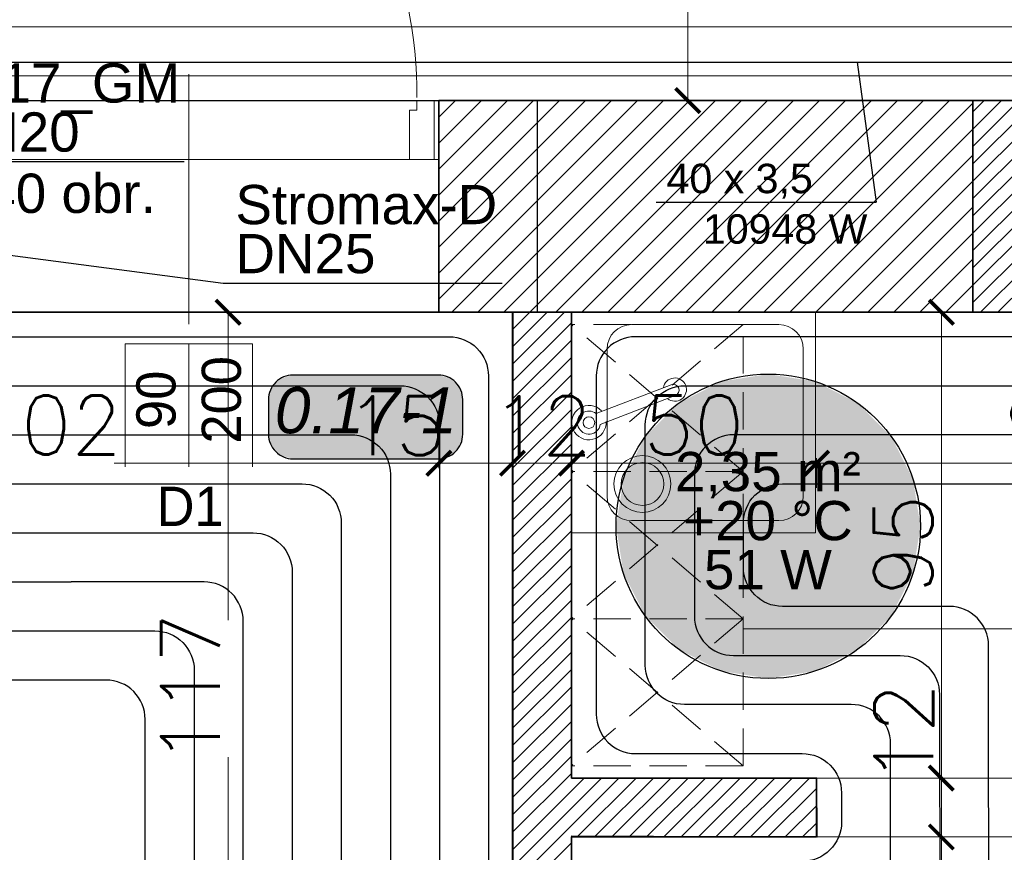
# Model space of a CAD drawing. Header units: millimetres. Extents: x -740 to 33545, y -26688 to 22494.
# Tile 141 of 256: x 9895 to 10095, y 10249 to 10419. Entities that reach past the tile are written whole.
import ezdxf
from ezdxf.enums import TextEntityAlignment as Align
from ezdxf.lldxf.tags import DXFTag

# ---------------------------------------------------------------- set-up
doc = ezdxf.new("R2010")
doc.units = ezdxf.units.MM
doc.header["$MEASUREMENT"] = 0
doc.linetypes.add('DASHED', pattern=[19.05, 12.7, -6.35])
doc.layers.get('Defpoints').update_dxf_attribs({"color": 252})
for name, color, linetype, lineweight in [('A_istniejące ściany', 252, 'Continuous', 35), ('A_l.przerywana', 252, 'ICAD_ISO03W100', 9), ('A_opisy', 252, 'Continuous', 15), ('A_projektowane sciany', 252, 'Continuous', 35), ('A_wyposażenie', 252, 'Continuous', 9), ('l.wypełnien', 252, 'Continuous', 5), ('mebelki', 252, 'Continuous', 9), ('Nowe_820-G Rysunki Obrazki_Nr_pióra__23', 252, 'Continuous', 15), ('wymiarowanie', 252, 'Continuous', 9)]:
    doc.layers.add(name, color=color, linetype=linetype, lineweight=lineweight)
for name, color, linetype, lineweight, true_color in [('IS_Działka (zasilająca)', 1, 'Continuous', 25, 0xff0000), ('IS_Działka (zasilająca)_etykieta1', 7, 'Continuous', 25, 0x000000), ('IS_Floors zone', 7, 'Continuous', 25, 0x008000), ('IS_Przyłącze (powrotne)', 5, 'Continuous', 25, 0x0000ff), ('IS_Przyłącze (zasilające)', 1, 'Continuous', 25, 0xff0000), ('IS_Room (Automatic)', 7, 'Continuous', 25, 0x000000), ('IS_Strefa podłóg', 7, 'Continuous', 25, 0x008000), ('IS_Wężownica OChP', 7, 'Continuous', 25, 0x800080), ('IS_Zawór (DN_ nastawa)1', 7, 'Continuous', 25, 0x000000)]:
    doc.layers.add(name, color=color, linetype=linetype, lineweight=lineweight, true_color=true_color)
doc.layers.add('stolarka', color=252, linetype='Continuous')
doc.styles.add('Arial_____', font='arial.ttf')
doc.styles.add('Arial__I__', font='ariali.ttf')
doc.styles.add('styl2', font='simplex.shx')
tags = doc.linetypes.add('ICAD_ISO03W100', pattern=[30, 12, -18]).pattern_tags.tags
tags[6:7] = [DXFTag(74, 4), DXFTag(75, 0), DXFTag(340, '0'), DXFTag(46, 1.0), DXFTag(50, 0.0), DXFTag(44, 0.0), DXFTag(45, 0.0)]
tags[4:5] = [DXFTag(74, 4), DXFTag(75, 0), DXFTag(340, '0'), DXFTag(46, 1.0), DXFTag(50, 0.0), DXFTag(44, 0.0), DXFTag(45, 0.0)]
doc.dimstyles.new('Skala 1-50', dxfattribs={"dimtxt": 12, "dimasz": 5, "dimexe": 1, "dimexo": 1, "dimgap": 1.5, "dimtad": 1, "dimdec": 1, "dimrnd": 0.5, "dimtxsty": 'styl2', "dimblk": 'ARCHTICK', "dimcen": 5, "dimadec": 0, "dimazin": 0, "dimtfac": 1, "dimtdec": 1, "dimtmove": 1, "dimatfit": 3, "dimldrblk": 'ARCHTICK', "dimfxl": 0, "dimlwd": -1, "dimlwe": -1, "dimarcsym": 0})

# ---------------------------------------------------------------- blocks, each defined once
blk = doc.blocks.new('_ArchTick')
at = {"color": 0, "linetype": 'ByBlock', "const_width": 0.15}
blk.add_lwpolyline([(-0.5, -0.5), (0.5, 0.5)], dxfattribs=at)
blk = doc.blocks.new('*D2244')
at = {"layer": 'Defpoints', "color": 0}
for p in [(10055.83, 10552.52), (10030.92, 10402.52), (10066.23, 10402.52)]:
    blk.add_point(p, dxfattribs=at)
at = {"layer": 'wymiarowanie', "color": 0}
for p, q in [((10035.92, 10552.52), (10029.92, 10552.52)), ((10030.92, 10552.52), (10030.92, 10402.52)), ((10035.92, 10402.52), (10029.92, 10402.52))]:
    blk.add_line(p, q, dxfattribs=at)
at = {"layer": 'wymiarowanie', "color": 0, "xscale": 5, "yscale": 5, "zscale": 5}
for p, rotation in [((10030.92, 10552.52), 90), ((10030.92, 10402.52), 270)]:
    blk.add_blockref('_ArchTick', p, dxfattribs=dict(at, rotation=rotation))
at = {"layer": 'wymiarowanie', "color": 0, "insert": (10023.12, 10477.52), "char_height": 12, "attachment_point": 5, "rotation": 90, "style": 'styl2'}
blk.add_mtext('150', dxfattribs=at)
blk = doc.blocks.new('*D2609')
at = {"layer": 'Defpoints', "color": 0}
for p in [(9980.19, 10434.77), (9878.19, 10402.52), (9980.19, 10402.52)]:
    blk.add_point(p, dxfattribs=at)
at = {"layer": 'wymiarowanie', "color": 0}
for p, q in [((9878.19, 10429.77), (9878.19, 10435.77)), ((9980.19, 10429.77), (9980.19, 10435.77)), ((9878.19, 10434.77), (9980.19, 10434.77))]:
    blk.add_line(p, q, dxfattribs=at)
at = {"layer": 'wymiarowanie', "color": 0, "xscale": 5, "yscale": 5, "zscale": 5, "rotation": 180}
blk.add_blockref('_ArchTick', (9878.19, 10434.77), dxfattribs=at)
at = {"layer": 'wymiarowanie', "color": 0, "xscale": 5, "yscale": 5, "zscale": 5}
blk.add_blockref('_ArchTick', (9980.19, 10434.77), dxfattribs=at)
at = {"layer": 'wymiarowanie', "color": 0, "insert": (9929.19, 10442.57), "char_height": 12, "attachment_point": 5, "style": 'styl2'}
blk.add_mtext('102', dxfattribs=at)
blk = doc.blocks.new('*D2610')
at = {"layer": 'Defpoints', "color": 0}
for p in [(10089.09, 10434.77), (9980.19, 10402.52), (10089.09, 10402.52)]:
    blk.add_point(p, dxfattribs=at)
at = {"layer": 'wymiarowanie', "color": 0}
for p, q in [((9980.19, 10429.77), (9980.19, 10435.77)), ((10089.09, 10429.77), (10089.09, 10435.77)), ((9980.19, 10434.77), (10089.09, 10434.77))]:
    blk.add_line(p, q, dxfattribs=at)
at = {"layer": 'wymiarowanie', "color": 0, "xscale": 5, "yscale": 5, "zscale": 5, "rotation": 180}
blk.add_blockref('_ArchTick', (9980.19, 10434.77), dxfattribs=at)
at = {"layer": 'wymiarowanie', "color": 0, "xscale": 5, "yscale": 5, "zscale": 5}
blk.add_blockref('_ArchTick', (10089.09, 10434.77), dxfattribs=at)
at = {"layer": 'wymiarowanie', "color": 0, "insert": (10034.64, 10442.57), "char_height": 12, "attachment_point": 5, "style": 'styl2'}
blk.add_mtext('109', dxfattribs=at)
blk = doc.blocks.new('*D2611')
at = {"layer": 'Defpoints', "color": 0}
for p in [(10179.68, 10434.77), (10089.09, 10402.52), (10179.68, 10402.52)]:
    blk.add_point(p, dxfattribs=at)
at = {"layer": 'wymiarowanie', "color": 0}
for p, q in [((10089.09, 10429.77), (10089.09, 10435.77)), ((10179.68, 10429.77), (10179.68, 10435.77)), ((10089.09, 10434.77), (10179.68, 10434.77))]:
    blk.add_line(p, q, dxfattribs=at)
at = {"layer": 'wymiarowanie', "color": 0, "xscale": 5, "yscale": 5, "zscale": 5, "rotation": 180}
blk.add_blockref('_ArchTick', (10089.09, 10434.77), dxfattribs=at)
at = {"layer": 'wymiarowanie', "color": 0, "xscale": 5, "yscale": 5, "zscale": 5}
blk.add_blockref('_ArchTick', (10179.68, 10434.77), dxfattribs=at)
at = {"layer": 'wymiarowanie', "color": 0, "insert": (10134.38, 10443.11), "char_height": 12, "attachment_point": 5, "style": 'styl2'}
blk.add_mtext('90,5', dxfattribs=at)
blk = doc.blocks.new('*D2626')
at = {"layer": 'Defpoints', "color": 0}
for p in [(9878.19, 10359.34), (9980.19, 10359.34), (9980.19, 10328.56)]:
    blk.add_point(p, dxfattribs=at)
at = {"layer": 'wymiarowanie', "color": 0}
for p, q in [((9878.19, 10333.56), (9878.19, 10327.56)), ((9980.19, 10333.56), (9980.19, 10327.56)), ((9878.19, 10328.56), (9886.18, 10328.56)), ((9980.19, 10328.56), (9913.95, 10328.56))]:
    blk.add_line(p, q, dxfattribs=at)
at = {"layer": 'wymiarowanie', "color": 0, "xscale": 5, "yscale": 5, "zscale": 5, "rotation": 180}
blk.add_blockref('_ArchTick', (9878.19, 10328.56), dxfattribs=at)
at = {"layer": 'wymiarowanie', "color": 0, "xscale": 5, "yscale": 5, "zscale": 5}
blk.add_blockref('_ArchTick', (9980.19, 10328.56), dxfattribs=at)
at = {"layer": 'wymiarowanie', "color": 0, "insert": (9900.07, 10336.36), "char_height": 12, "attachment_point": 5, "style": 'styl2'}
blk.add_mtext('102', dxfattribs=at)
blk = doc.blocks.new('*D2627')
at = {"layer": 'Defpoints', "color": 0}
for p in [(9980.19, 10359.34), (9995.19, 10359.34), (9995.19, 10328.56)]:
    blk.add_point(p, dxfattribs=at)
at = {"layer": 'wymiarowanie', "color": 0}
for p, q in [((9980.19, 10333.56), (9980.19, 10327.56)), ((9995.19, 10333.56), (9995.19, 10327.56)), ((9980.19, 10328.56), (9995.19, 10328.56))]:
    blk.add_line(p, q, dxfattribs=at)
at = {"layer": 'wymiarowanie', "color": 0, "xscale": 5, "yscale": 5, "zscale": 5, "rotation": 180}
blk.add_blockref('_ArchTick', (9980.19, 10328.56), dxfattribs=at)
at = {"layer": 'wymiarowanie', "color": 0, "xscale": 5, "yscale": 5, "zscale": 5}
blk.add_blockref('_ArchTick', (9995.19, 10328.56), dxfattribs=at)
at = {"layer": 'wymiarowanie', "color": 0, "insert": (9971.36, 10336.21), "char_height": 12, "attachment_point": 5, "style": 'styl2'}
blk.add_mtext('15', dxfattribs=at)
blk = doc.blocks.new('*D2628')
at = {"layer": 'Defpoints', "color": 0}
for p in [(9995.19, 10359.34), (10007.19, 10328.56), (10007.19, 10266.84)]:
    blk.add_point(p, dxfattribs=at)
at = {"layer": 'wymiarowanie', "color": 0}
for p, q in [((9995.19, 10333.56), (9995.19, 10327.56)), ((10007.19, 10323.56), (10007.19, 10329.56)), ((9995.19, 10328.56), (10007.19, 10328.56))]:
    blk.add_line(p, q, dxfattribs=at)
at = {"layer": 'wymiarowanie', "color": 0, "xscale": 5, "yscale": 5, "zscale": 5, "rotation": 180}
blk.add_blockref('_ArchTick', (9995.19, 10328.56), dxfattribs=at)
at = {"layer": 'wymiarowanie', "color": 0, "xscale": 5, "yscale": 5, "zscale": 5}
blk.add_blockref('_ArchTick', (10007.19, 10328.56), dxfattribs=at)
at = {"layer": 'wymiarowanie', "color": 0, "insert": (10001.19, 10336.21), "char_height": 12, "attachment_point": 5, "style": 'styl2'}
blk.add_mtext('12', dxfattribs=at)
blk = doc.blocks.new('*D2629')
at = {"layer": 'Defpoints', "color": 0}
for p in [(10057.19, 10328.56), (10007.19, 10266.84), (10057.19, 10264.34)]:
    blk.add_point(p, dxfattribs=at)
at = {"layer": 'wymiarowanie', "color": 0}
for p, q in [((10007.19, 10323.56), (10007.19, 10329.56)), ((10057.19, 10323.56), (10057.19, 10329.56)), ((10007.19, 10328.56), (10057.19, 10328.56))]:
    blk.add_line(p, q, dxfattribs=at)
at = {"layer": 'wymiarowanie', "color": 0, "xscale": 5, "yscale": 5, "zscale": 5, "rotation": 180}
blk.add_blockref('_ArchTick', (10007.19, 10328.56), dxfattribs=at)
at = {"layer": 'wymiarowanie', "color": 0, "xscale": 5, "yscale": 5, "zscale": 5}
blk.add_blockref('_ArchTick', (10057.19, 10328.56), dxfattribs=at)
at = {"layer": 'wymiarowanie', "color": 0, "insert": (10032.19, 10336.36), "char_height": 12, "attachment_point": 5, "style": 'styl2'}
blk.add_mtext('50', dxfattribs=at)
blk = doc.blocks.new('*D2630')
at = {"layer": 'Defpoints', "color": 0}
for p in [(10154.19, 10328.56), (10057.19, 10264.34), (10154.19, 10264.34)]:
    blk.add_point(p, dxfattribs=at)
at = {"layer": 'wymiarowanie', "color": 0}
for p, q in [((10057.19, 10323.56), (10057.19, 10329.56)), ((10154.19, 10323.56), (10154.19, 10329.56)), ((10057.19, 10328.56), (10154.19, 10328.56))]:
    blk.add_line(p, q, dxfattribs=at)
at = {"layer": 'wymiarowanie', "color": 0, "xscale": 5, "yscale": 5, "zscale": 5, "rotation": 180}
blk.add_blockref('_ArchTick', (10057.19, 10328.56), dxfattribs=at)
at = {"layer": 'wymiarowanie', "color": 0, "xscale": 5, "yscale": 5, "zscale": 5}
blk.add_blockref('_ArchTick', (10154.19, 10328.56), dxfattribs=at)
at = {"layer": 'wymiarowanie', "color": 0, "insert": (10105.69, 10336.36), "char_height": 12, "attachment_point": 5, "style": 'styl2'}
blk.add_mtext('97', dxfattribs=at)
blk = doc.blocks.new('*D2757')
at = {"layer": 'Defpoints', "color": 0}
for p in [(9937.17, 10359.34), (9980.19, 10359.34), (9995.19, 10242.34)]:
    blk.add_point(p, dxfattribs=at)
at = {"layer": 'wymiarowanie', "color": 0}
for p, q in [((9942.17, 10359.34), (9936.17, 10359.34)), ((9937.17, 10359.34), (9937.17, 10296.56)), ((9937.17, 10242.34), (9937.17, 10268.63)), ((9942.17, 10242.34), (9936.17, 10242.34))]:
    blk.add_line(p, q, dxfattribs=at)
at = {"layer": 'wymiarowanie', "color": 0, "xscale": 5, "yscale": 5, "zscale": 5}
for p, rotation in [((9937.17, 10359.34), 90), ((9937.17, 10242.34), 270)]:
    blk.add_blockref('_ArchTick', p, dxfattribs=dict(at, rotation=rotation))
at = {"layer": 'wymiarowanie', "color": 0, "insert": (9929.52, 10282.6), "char_height": 12, "attachment_point": 5, "rotation": 90, "style": 'styl2'}
blk.add_mtext('117', dxfattribs=at)
blk = doc.blocks.new('*D2765')
at = {"layer": 'Defpoints', "color": 0}
for p in [(10071.5, 10359.34), (10071.5, 10264.34), (10082.64, 10264.34)]:
    blk.add_point(p, dxfattribs=at)
at = {"layer": 'wymiarowanie', "color": 0}
for p, q in [((10077.64, 10359.34), (10083.64, 10359.34)), ((10082.64, 10359.34), (10082.64, 10264.34)), ((10077.64, 10264.34), (10083.64, 10264.34))]:
    blk.add_line(p, q, dxfattribs=at)
at = {"layer": 'wymiarowanie', "color": 0, "xscale": 5, "yscale": 5, "zscale": 5}
for p, rotation in [((10082.64, 10359.34), 90), ((10082.64, 10264.34), 270)]:
    blk.add_blockref('_ArchTick', p, dxfattribs=dict(at, rotation=rotation))
at = {"layer": 'wymiarowanie', "color": 0, "insert": (10074.84, 10311.84), "char_height": 12, "attachment_point": 5, "rotation": 90, "style": 'styl2'}
blk.add_mtext('95', dxfattribs=at)
blk = doc.blocks.new('*D2766')
at = {"layer": 'Defpoints', "color": 0}
for p in [(10071.5, 10264.34), (10057.19, 10252.34), (10082.64, 10252.34)]:
    blk.add_point(p, dxfattribs=at)
at = {"layer": 'wymiarowanie', "color": 0}
for p, q in [((10077.64, 10264.34), (10083.64, 10264.34)), ((10082.64, 10264.34), (10082.64, 10252.34)), ((10077.64, 10252.34), (10083.64, 10252.34))]:
    blk.add_line(p, q, dxfattribs=at)
at = {"layer": 'wymiarowanie', "color": 0, "xscale": 5, "yscale": 5, "zscale": 5}
for p, rotation in [((10082.64, 10264.34), 90), ((10082.64, 10252.34), 270)]:
    blk.add_blockref('_ArchTick', p, dxfattribs=dict(at, rotation=rotation))
at = {"layer": 'wymiarowanie', "color": 0, "insert": (10074.99, 10273.47), "char_height": 12, "attachment_point": 5, "rotation": 90, "style": 'styl2'}
blk.add_mtext('12', dxfattribs=at)
blk = doc.blocks.new('*D2767')
at = {"layer": 'Defpoints', "color": 0}
for p in [(10057.19, 10252.34), (10007.19, 10242.34), (10082.64, 10242.34)]:
    blk.add_point(p, dxfattribs=at)
at = {"layer": 'wymiarowanie', "color": 0}
for p, q in [((10077.64, 10252.34), (10083.64, 10252.34)), ((10082.64, 10252.34), (10082.64, 10242.34)), ((10077.64, 10242.34), (10083.64, 10242.34))]:
    blk.add_line(p, q, dxfattribs=at)
at = {"layer": 'wymiarowanie', "color": 0, "xscale": 5, "yscale": 5, "zscale": 5}
for p, rotation in [((10082.64, 10252.34), 90), ((10082.64, 10242.34), 270)]:
    blk.add_blockref('_ArchTick', p, dxfattribs=dict(at, rotation=rotation))
at = {"layer": 'wymiarowanie', "color": 0, "insert": (10074.84, 10232.11), "char_height": 12, "attachment_point": 5, "rotation": 90, "style": 'styl2'}
blk.add_mtext('10', dxfattribs=at)

msp = doc.modelspace()

# ---------------------------------------------------------------- hatches: boundary and pattern name
at = {"layer": 'IS_Floors zone', "lineweight": 50, "true_color": 0xffffff, "transparency": 33554687}
msp.add_hatch(color=7, dxfattribs=at).paths.add_polyline_path([(9950.42, 10329.45), (9980.04, 10329.45), (9982.54, 10330.12), (9984.37, 10331.95), (9985.04, 10334.45), (9985.04, 10341.54), (9984.37, 10344.04), (9982.54, 10345.87), (9980.04, 10346.54), (9950.42, 10346.54), (9947.92, 10345.87), (9946.09, 10344.04), (9945.42, 10341.54), (9945.42, 10334.45), (9946.09, 10331.95), (9947.92, 10330.12)])
at = {"layer": 'IS_Room (Automatic)', "lineweight": 50, "true_color": 0xffffff, "transparency": 33554687}
msp.add_hatch(color=7, dxfattribs=at).paths.add_polyline_path([(10078.38, 10315.7), (10076.86, 10325.29), (10072.45, 10333.94), (10065.59, 10340.81), (10056.93, 10345.22), (10047.34, 10346.73), (10037.75, 10345.22), (10029.1, 10340.81), (10022.23, 10333.94), (10017.82, 10325.29), (10016.3, 10315.7), (10017.82, 10306.1), (10022.23, 10297.45), (10029.1, 10290.58), (10037.75, 10286.17), (10047.34, 10284.66), (10056.93, 10286.17), (10065.59, 10290.58), (10072.45, 10297.45), (10076.86, 10306.1)])
at = {"layer": 'l.wypełnien'}
h = msp.add_hatch(dxfattribs=at)
h.set_pattern_fill('ANSI31', color=256, scale=30, style=0)
h.paths.add_polyline_path([(10179.68, 10402.52), (10279.59, 10402.52), (10279.59, 10396.52), (10273.59, 10396.52), (10273.59, 10123.69), (10279.59, 10126.48), (10279.59, 10017.29), (10316.23, 10017.29), (10316.23, 9992.74), (10279.59, 9992.74), (10279.59, 9927.76), (10254.19, 9927.76), (10254.19, 10359.34), (10179.68, 10359.34)])
h.paths.add_polyline_path([(10260.11, 10246.37), (10272.71, 10246.37), (10272.71, 10279.87), (10260.11, 10279.87)], flags=24)
h.paths.add_polyline_path([(10504.8, 10309.84), (10504.8, 10297.84), (10504.8, 10254.75), (10504.8, 10017.29), (10504.8, 9992.74), (10504.8, 9927.76), (10529.35, 9927.76), (10529.35, 10281.34), (10542.35, 10281.34), (10542.35, 10359.34), (10636.35, 10359.34), (10635.51, 10402.52), (10504.8, 10402.52), (10504.8, 10396.52)])
h.paths.add_polyline_path([(10504.8, 10396.52), (10510.8, 10396.52), (10510.8, 10309.84), (10504.8, 10309.84)], flags=16)
h.paths.add_polyline_path([(10504.8, 10392.52), (10504.8, 10309.84), (10510.8, 10309.84), (10510.8, 10396.52), (10504.8, 10396.52)], flags=0)
h.paths.add_polyline_path([(10515.95, 10326.34), (10515.95, 10347.34), (10530.35, 10347.34), (10530.35, 10326.34)], flags=16)
h.paths.add_polyline_path([(10515.95, 10347.34), (10515.95, 10326.34), (10530.35, 10326.34), (10530.35, 10347.34)], flags=0)
h.paths.add_polyline_path([(10515.95, 10297.84), (10515.95, 10293.34), (10530.35, 10293.34), (10530.35, 10314.34), (10515.95, 10314.34), (10515.95, 10309.84)], flags=16)
h.paths.add_polyline_path([(10515.95, 10297.84), (10515.95, 10309.84), (10515.95, 10314.34), (10530.35, 10314.34), (10530.35, 10293.34), (10515.95, 10293.34)], flags=0)
h.paths.add_polyline_path([(10504.8, 10254.75), (10504.8, 10297.84), (10510.8, 10297.84), (10510.8, 10254.75)], flags=16)
h.paths.add_polyline_path([(10510.8, 10254.75), (10510.8, 10297.84), (10504.8, 10297.84), (10504.8, 10259.75), (10504.8, 10254.75)], flags=0)
h.paths.add_polyline_path([(10504.8, 10297.84), (10510.8, 10297.84), (10510.8, 10309.84), (10504.8, 10309.84)], flags=16)
h.paths.add_polyline_path([(10504.8, 10309.84), (10510.8, 10309.84), (10510.8, 10297.84), (10504.8, 10297.84)], flags=0)
h.paths.add_polyline_path([(10510.8, 10309.84), (10515.95, 10309.84), (10515.95, 10297.84), (10510.8, 10297.84)], flags=16)
h.paths.add_polyline_path([(10510.84, 10326.02), (10523.45, 10326.02), (10523.45, 10359.52), (10510.84, 10359.52)], flags=8)
h.paths.add_polyline_path([(10510.84, 10326.02), (10523.45, 10326.02), (10523.45, 10359.52), (10510.84, 10359.52)], flags=8)
h.paths.add_polyline_path([(9506.72, 10359.34), (9506.72, 10402.52), (9858.19, 10402.52), (9858.19, 10359.34)])
h.paths.add_polyline_path([(10000.19, 10359.34), (10089.09, 10359.34), (10089.09, 10402.52), (10000.19, 10402.52)])
h.paths.add_polyline_path([(10273.59, 10123.69), (10273.59, 10396.52), (10279.59, 10396.52), (10279.59, 10359.34), (10279.59, 10126.48)])
h.paths.add_polyline_path([(10372.72, 9992.74), (10372.72, 10017.29), (10316.23, 10017.29), (10316.23, 9992.74)])
h.paths.add_polyline_path([(9858.19, 10359.34), (9858.19, 10402.52), (9878.19, 10402.52), (9878.19, 10359.34)])
h.paths.add_polyline_path([(10000.19, 10359.34), (10000.19, 10402.52), (9980.19, 10402.52), (9980.19, 10359.34)])
h.paths.add_polyline_path([(10279.59, 9907.76), (10279.59, 9927.76), (10254.19, 9927.76), (10254.19, 9907.76)])
h.paths.add_polyline_path([(10529.35, 9907.76), (10529.35, 9927.76), (10504.8, 9927.76), (10504.8, 9907.76)])
h.paths.add_polyline_path([(10494.8, 10017.29), (10494.8, 9992.74), (10504.8, 9992.74), (10504.8, 10017.29)])
h = msp.add_hatch(dxfattribs=at)
h.set_pattern_fill('ANSI31', color=256, scale=20, style=0)
h.paths.add_polyline_path([(10089.09, 10402.52), (10179.68, 10402.52), (10179.68, 10359.34), (10089.09, 10359.34)])
h.paths.add_polyline_path([(10279.59, 10390.52), (10278.74, 10390.52), (10278.74, 10402.52), (10279.59, 10402.52)])
h = msp.add_hatch(dxfattribs=at)
h.set_pattern_fill('ANSI31', color=256, scale=20, style=0)
h.paths.add_polyline_path([(9995.19, 10040.34), (9995.19, 9907.76), (10254.19, 9907.76), (10254.19, 9919.76), (10134.19, 9919.76), (10054.19, 9919.76), (10007.19, 9919.76), (10007.19, 10040.34), (10007.19, 10140.34), (9995.19, 10140.34)])
h.paths.add_polyline_path([(9995.19, 10242.34), (10007.19, 10242.34), (10007.19, 10252.34), (10057.19, 10252.34), (10057.19, 10264.34), (10007.19, 10264.34), (10007.19, 10359.34), (9995.19, 10359.34)])

# ---------------------------------------------------------------- linework, layer by layer
at = {"layer": 'A_istniejące ściany'}
msp.add_line((9980.19, 10359.34), (9980.19, 10402.52), dxfattribs=at)
for points in [[(10089.09, 10402.52), (9980.19, 10402.52)], [(10091.4, 10402.52), (10066.23, 10402.52)], [(9980.19, 10359.34), (10089.09, 10359.34)]]:
    msp.add_lwpolyline(points, dxfattribs=at)
at = {"layer": 'A_l.przerywana', "lineweight": 30, "ltscale": 0.3}
msp.add_lwpolyline([(9858.19, 10402.52), (10000.19, 10402.52), (10000.19, 10359.34), (9858.19, 10359.34)], close=True, dxfattribs=at)
at = {"layer": 'A_l.przerywana', "ltscale": 0.3}
for points in [[(9980.19, 10402.52), (9980.19, 10390.52), (9878.19, 10390.52), (9878.19, 10402.52)], [(9980.19, 10371.34), (9980.19, 10359.34), (9878.19, 10359.34), (9878.19, 10371.34)]]:
    msp.add_lwpolyline(points, dxfattribs=at)
msp.add_lwpolyline([(10057.19, 10264.34), (10154.19, 10264.34), (10154.19, 10252.34), (10057.19, 10252.34)], close=True, dxfattribs=at)
at = {"layer": 'A_opisy'}
msp.add_line((9929.19, 10352.88), (9929.19, 10407.88), dxfattribs=at)
at = {"layer": 'A_projektowane sciany'}
for p, q in [((9995.19, 10242.34), (9995.19, 10359.34)), ((10007.19, 10264.34), (10007.19, 10359.34)), ((10007.19, 10264.34), (10057.19, 10264.34)), ((10057.19, 10264.34), (10057.19, 10252.34)), ((10057.19, 10252.34), (10007.19, 10252.34)), ((10007.19, 10242.34), (10007.19, 10252.34))]:
    msp.add_line(p, q, dxfattribs=at)
msp.add_lwpolyline([(10089.09, 10402.52), (10179.68, 10402.52), (10179.68, 10359.34), (10089.09, 10359.34)], close=True, dxfattribs=at)
at = {"layer": 'A_wyposażenie', "linetype": 'DASHED', "ltscale": 0.6}
for p, q in [((10007.19, 10266.84), (10007.19, 10356.84)), ((10042.19, 10356.84), (10007.19, 10326.84)), ((10042.19, 10326.84), (10007.19, 10356.84)), ((10042.19, 10356.84), (10007.19, 10356.84)), ((10007.19, 10266.84), (10007.19, 10356.84)), ((10042.19, 10266.84), (10042.19, 10356.84)), ((10042.19, 10266.84), (10042.19, 10356.84)), ((10042.19, 10296.84), (10007.19, 10326.84)), ((10042.19, 10326.84), (10007.19, 10296.84)), ((10042.19, 10326.84), (10007.19, 10326.84)), ((10042.19, 10296.84), (10007.19, 10326.84)), ((10042.19, 10326.84), (10007.19, 10296.84)), ((10042.19, 10296.84), (10007.19, 10296.84)), ((10042.19, 10266.84), (10007.19, 10296.84)), ((10042.19, 10296.84), (10007.19, 10266.84)), ((10042.19, 10296.84), (10007.19, 10296.84)), ((10042.19, 10266.84), (10007.19, 10296.84)), ((10042.19, 10296.84), (10007.19, 10266.84)), ((10042.19, 10266.84), (10007.19, 10266.84)), ((10042.19, 10266.84), (10007.19, 10266.84))]:
    msp.add_line(p, q, dxfattribs=at)
at = {"layer": 'IS_Działka (zasilająca)'}
msp.add_line((9851.47, 10410.37), (10903.76, 10410.37), dxfattribs=at)
at = {"layer": 'IS_Działka (zasilająca)_etykieta1'}
for p in [(10065.48, 10410.37), (10024.46, 10381.82)]:
    msp.add_line(p, (10069.38, 10381.82), dxfattribs=at)
at = {"layer": 'IS_Floors zone'}
msp.add_lwpolyline([(9950.42, 10329.45), (9980.04, 10329.45, 0.414214), (9985.04, 10334.45), (9985.04, 10341.54, 0.414214), (9980.04, 10346.54), (9950.42, 10346.54, 0.414214), (9945.42, 10341.54), (9945.42, 10334.45, 0.414214)], format="xyb", close=True, dxfattribs=at)
at = {"layer": 'IS_Przyłącze (powrotne)', "color": 12, "true_color": 0xc80000, "transparency": 33554687, "extrusion": (0, 0, -1)}
msp.add_lwpolyline([(-9784.34, 10398.32), (-9783.7, 10398.32, 0.414214), (-9783.09, 10398.93), (-9783.09, 10399.59), (-9783.09, 10409.55, 0.414168), (-9791.09, 10417.55), (-10595.74, 10417.61), (-10831.59, 10417.63)], format="xyb", dxfattribs=at)
at = {"layer": 'IS_Przyłącze (powrotne)', "color": 52, "true_color": 0xc8c800, "transparency": 33554687}
msp.add_lwpolyline([(9828.87, 10365.85), (9828.23, 10365.85, 0.414214), (9827.62, 10365.24), (9827.62, 10362.58), (9827.62, 10312.34, 0.414214), (9835.62, 10304.34), (9870.11, 10304.34), (9905.19, 10304.34)], format="xyb", dxfattribs=at)
at = {"layer": 'IS_Przyłącze (powrotne)', "color": 92, "true_color": 0x00c800, "transparency": 33554687}
msp.add_lwpolyline([(9833.87, 10365.85), (9833.23, 10365.85, 0.414214), (9832.62, 10365.24), (9832.62, 10362.58), (9832.62, 10332.34, 0.41423), (9840.62, 10324.34), (9896.44, 10324.34)], format="xyb", dxfattribs=at)
at = {"layer": 'IS_Przyłącze (powrotne)', "color": 12, "true_color": 0xc80000, "transparency": 33554687}
msp.add_lwpolyline([(9838.87, 10365.85), (9838.23, 10365.85, 0.414214), (9837.62, 10365.24), (9837.62, 10362.58), (9837.62, 10352.34, 0.41423), (9845.62, 10344.34), (9908.94, 10344.34)], format="xyb", dxfattribs=at)
at = {"layer": 'IS_Przyłącze (zasilające)', "color": 12, "true_color": 0xc80000, "transparency": 33554687}
msp.add_lwpolyline([(9784.34, 10396.32), (9784.98, 10396.32, 0.414214), (9785.59, 10396.93), (9785.59, 10399.59), (9785.59, 10403.65, -0.414174), (9789.49, 10407.55), (10595.73, 10407.61), (10598.24, 10407.63)], format="xyb", dxfattribs=at)
at = {"layer": 'IS_Przyłącze (zasilające)', "color": 52, "true_color": 0xc8c800, "transparency": 33554687, "extrusion": (0, 0, -1)}
msp.add_lwpolyline([(-9828.87, 10363.85), (-9829.51, 10363.85, 0.414214), (-9830.12, 10363.24), (-9830.12, 10362.58), (-9830.12, 10322.34, -0.414215), (-9838.12, 10314.34), (-9870.11, 10314.34), (-9910.19, 10314.34)], format="xyb", dxfattribs=at)
at = {"layer": 'IS_Przyłącze (zasilające)', "color": 92, "true_color": 0x00c800, "transparency": 33554687, "extrusion": (0, 0, -1)}
msp.add_lwpolyline([(-9833.87, 10363.85), (-9834.51, 10363.85, 0.414214), (-9835.12, 10363.24), (-9835.12, 10362.58), (-9835.12, 10342.34, -0.41423), (-9843.12, 10334.34), (-9902.69, 10334.34)], format="xyb", dxfattribs=at)
at = {"layer": 'IS_Room (Automatic)'}
msp.add_circle((10047.34, 10315.7), 31.04, dxfattribs=at)
at = {"layer": 'IS_Strefa podłóg', "extrusion": (0, 1.08237e-61, -1)}
msp.add_lwpolyline([(-10542.44, 10402.48), (-9748.27, 10402.55), (-9748.27, 10552.52), (-11082.44, 10552.52), (-11082.44, 10402.65), (-10542.44, 10402.65)], close=True, dxfattribs=at)
at = {"layer": 'IS_Strefa podłóg', "extrusion": (0, 0, -1)}
msp.add_lwpolyline([(-10007.27, 10359.35), (-10254.28, 10359.35), (-10254.29, 10264.35), (-10154.27, 10264.35), (-10154.27, 10252.85), (-10254.29, 10252.55), (-10254.28, 9919.85), (-10007.27, 9919.85), (-10007.27, 10252.55), (-10057.29, 10252.35), (-10057.28, 10264.35), (-10007.27, 10264.35)], close=True, dxfattribs=at)
at = {"layer": 'IS_Wężownica OChP', "color": 12, "true_color": 0xc80000, "transparency": 33554687, "extrusion": (0, 0, -1)}
for points in [[(-10249.28, 9932.85), (-10249.29, 10239.59, -0.413344), (-10241.32, 10247.59), (-10157.25, 10247.84, 0.413328), (-10149.27, 10255.84), (-10149.27, 10261.35, 0.414222), (-10157.27, 10269.35), (-10241.29, 10269.35, -0.414255), (-10249.29, 10277.35), (-10249.28, 10346.35, -0.414179), (-10241.28, 10354.35), (-10020.27, 10354.35, -0.414221), (-10012.27, 10346.35), (-10012.27, 10277.35, -0.414208), (-10020.27, 10269.35), (-10054.28, 10269.35, 0.414049), (-10062.28, 10261.36), (-10062.29, 10255.36, 0.415574), (-10054.25, 10247.36), (-10040.33, 10247.42, -0.415383), (-10032.3, 10239.42), (-10032.27, 9952.85, -0.414239)], [(-10042.27, 9962.85), (-10042.27, 10229.38, 0.415414), (-10050.3, 10237.38), (-10064.26, 10237.32, -0.415577), (-10072.29, 10245.32), (-10072.28, 10271.36, -0.414045), (-10064.28, 10279.35), (-10030.27, 10279.35, 0.414206), (-10022.27, 10287.35), (-10022.27, 10336.35, 0.414223), (-10030.27, 10344.35), (-10231.29, 10344.35, 0.41418), (-10239.29, 10336.35), (-10239.29, 10287.35, 0.414253), (-10231.29, 10279.35), (-10147.27, 10279.35, -0.414222), (-10139.27, 10271.35), (-10139.27, 10245.87, -0.413329), (-10147.25, 10237.87), (-10231.32, 10237.62, 0.413345), (-10239.29, 10229.62), (-10239.28, 9942.85, 0.414197)], [(-10229.28, 9952.85), (-10229.29, 10219.65, -0.413344), (-10221.32, 10227.65), (-10137.25, 10227.9, 0.413328), (-10129.27, 10235.9), (-10129.27, 10281.35, 0.414223), (-10137.27, 10289.35), (-10221.29, 10289.35, -0.414253), (-10229.29, 10297.35), (-10229.29, 10326.35, -0.414181), (-10221.29, 10334.35), (-10040.27, 10334.35, -0.414221), (-10032.27, 10326.35), (-10032.27, 10297.35, -0.414208), (-10040.27, 10289.35), (-10074.27, 10289.35, 0.414046), (-10082.27, 10281.36), (-10082.3, 10235.28, 0.415574), (-10074.27, 10227.28), (-10060.3, 10227.34, -0.415412), (-10052.27, 10219.33), (-10052.27, 9972.85, -0.414207)], [(-10062.27, 9982.85), (-10062.27, 10209.29, 0.415411), (-10070.3, 10217.29), (-10084.27, 10217.24, -0.415573), (-10092.3, 10225.24), (-10092.27, 10291.36, -0.414047), (-10084.27, 10299.35), (-10050.27, 10299.35, 0.414205), (-10042.27, 10307.35), (-10042.27, 10316.35, 0.414225), (-10050.27, 10324.35), (-10211.29, 10324.35, 0.414181), (-10219.29, 10316.35), (-10219.29, 10307.35, 0.414253), (-10211.29, 10299.35), (-10127.27, 10299.35, -0.414222), (-10119.27, 10291.35), (-10119.27, 10225.93, -0.413327), (-10127.25, 10217.93), (-10211.32, 10217.68, 0.413343), (-10219.29, 10209.68), (-10219.28, 9962.85, 0.414198)]]:
    msp.add_lwpolyline(points, format="xyb", dxfattribs=at)
at = {"layer": 'IS_Wężownica OChP', "color": 52, "true_color": 0xc8c800, "transparency": 33554687, "extrusion": (0, 0, -1)}
for points in [[(-9893.11, 9797.88), (-10231.26, 9797.88, -0.414222), (-10239.26, 9805.88), (-10239.26, 9840.08, -0.414205), (-10231.26, 9848.08), (-10227.25, 9848.08, 0.41434), (-10219.25, 9856.08), (-10219.26, 9864.43, -0.413773), (-10211.27, 9872.43), (-9968.26, 9872.9, 0.413639), (-9960.28, 9880.9), (-9960.27, 10171.53, -0.414221), (-9952.27, 10179.53), (-9948.27, 10179.53, 0.414226), (-9940.27, 10187.53), (-9940.27, 10296.35, -0.414228), (-9932.27, 10304.35), (-9905.19, 10304.34)], [(-9883.11, 10294.34), (-9922.27, 10294.35, 0.41423), (-9930.27, 10286.35), (-9930.27, 10177.53, -0.414225), (-9938.27, 10169.53), (-9942.27, 10169.53, 0.414221), (-9950.27, 10161.53), (-9950.28, 9870.92, -0.413639)], [(-9940.28, 9860.94), (-9940.27, 10151.53, -0.414227), (-9932.27, 10159.53), (-9928.27, 10159.53, 0.414232), (-9920.27, 10167.53), (-9920.27, 10276.35, -0.414236), (-9912.27, 10284.34), (-9893.11, 10284.34, -0.414189)]]:
    msp.add_lwpolyline(points, format="xyb", dxfattribs=at)
at = {"layer": 'IS_Zawór (DN_ nastawa)1'}
for p, q in [((9875.84, 10390.1), (9928.22, 10390.1)), ((9854.97, 10375.93), (9936.17, 10365.3)), ((9936.17, 10365.3), (9993.05, 10365.3))]:
    msp.add_line(p, q, dxfattribs=at)
at = {"layer": 'mebelki'}
for p, q in [((10019.48, 10356.84), (10049.48, 10356.84)), ((10014.48, 10321.84), (10014.48, 10351.84)), ((10054.48, 10351.84), (10054.48, 10321.84)), ((10012.25, 10338.67), (10027.54, 10344.54)), ((10028.39, 10342.35), (10013.09, 10336.47)), ((10019.48, 10316.84), (10049.48, 10316.84))]:
    msp.add_line(p, q, dxfattribs=at)
msp.add_lwpolyline([(10007.19, 10314.34), (10007.19, 10359.34), (10056.98, 10359.34), (10056.98, 10314.34)], close=True, dxfattribs=at)
for centre, radius in [((10010.77, 10336.84), 1.18), ((10021.68, 10324.32), 5.8), ((10021.68, 10324.32), 4.36)]:
    msp.add_circle(centre, radius, dxfattribs=at)
for centre, radius, start, end in [((10019.48, 10351.84), 5, 90, 180), ((10049.48, 10351.84), 5, 0, 90), ((10028.29, 10343.57), 2.37, 230.7702, 171.2413), ((10027.97, 10343.44), 1.18, 291.0058, 111.0058), ((10010.77, 10336.84), 3.51, 42.9072, 3.6727), ((10010.77, 10336.84), 2.35, 51.2504, 350.6627), ((10019.48, 10321.84), 5, 180, 270), ((10049.48, 10321.84), 5, 270, 0)]:
    msp.add_arc(centre, radius, start, end, dxfattribs=at)
at = {"layer": 'Nowe_820-G Rysunki Obrazki_Nr_pióra__23', "linetype": 'Continuous', "lineweight": 15}
for points in [[(10089.09, 10359.34), (10089.09, 10402.52)], [(10007.19, 10314.34), (10007.19, 10322.34)], [(10042.19, 10314.34), (10042.19, 10322.34)]]:
    msp.add_lwpolyline(points, dxfattribs=at)
at = {"layer": 'stolarka', "lineweight": 9}
msp.add_lwpolyline([(9974.19, 10400.55), (9975.7, 10400.55), (9975.7, 10402.52), (9979.24, 10402.52), (9979.24, 10390.52), (9974.19, 10390.52), (9974.19, 10400.55)], dxfattribs=at)
at = {"layer": 'stolarka', "linetype": 'ICAD_ISO03W100', "lineweight": 13, "ltscale": 0.3}
msp.add_arc((9879.93, 10403.1), 95.77, 0.0003, 90.0531, dxfattribs=at)
at = {"layer": 'wymiarowanie'}
msp.add_line((10155.6, 10294.75), (10042.19, 10294.75), dxfattribs=at)

# ---------------------------------------------------------------- texts
at = {"layer": 'IS_Działka (zasilająca)_etykieta1', "style": 'Arial_____'}
msp.add_text('40 x 3,5', height=6, dxfattribs=at).set_placement((10041.51, 10381.82), align=Align.BOTTOM_CENTER)
msp.add_text('10948 W', height=6, dxfattribs=at).set_placement((10034.01, 10379.32), align=Align.TOP_LEFT)
at = {"layer": 'IS_Floors zone', "style": 'Arial__I__'}
msp.add_text('0.17-1', height=9.375, dxfattribs=at).set_placement((9965.27, 10339.35), align=Align.MIDDLE_CENTER)
at = {"layer": 'IS_Room (Automatic)', "style": 'Arial_____'}
for s, p in [('2,35 m²', (10047.27, 10326.85)), ('+20 °C', (10047.27, 10316.85)), ('51 W', (10047.27, 10306.85))]:
    msp.add_text(s, height=8, dxfattribs=at).set_placement(p, align=Align.MIDDLE_CENTER)
at = {"layer": 'IS_Zawór (DN_ nastawa)1', "style": 'Arial_____'}
for s, p in [('4217_GM', (9878.34, 10410.1)), ('DN20', (9878.34, 10400.1)), ('4,40 obr.', (9878.34, 10387.6)), ('Stromax-D', (9938.67, 10385.3)), ('DN25', (9938.67, 10375.3))]:
    msp.add_text(s, height=8, dxfattribs=at).set_placement(p, align=Align.TOP_LEFT)
at = {"layer": 'wymiarowanie', "insert": (5416.61, 10370.91), "char_height": 12, "width": 621.5287, "attachment_point": 1}
msp.add_mtext('\\pi11.65274;{\\fCentury Gothic|b0|i0|c238|p34;Warstwa tynkarska - wyprawa dekoracyjna z tynku silikonowego o strukturze }\\pi12.21674;{\\fCentury Gothic|b0|i0|c238|p34;baranka o uziarnieniu 1,5 lub 2mm; kolor wg NCS:S1002-G50Y}\\P\\pi419.66474;{\\fCentury Gothic|b0|i0|c238|p34;grubość styropianu 20cm}\\P\\pi621.52874;{\\fCentury Gothic|b0|i0|c238|p34; }', dxfattribs=at)

# ---------------------------------------------------------------- dimensions: what is measured, and where the dimension line sits
at = {"layer": 'wymiarowanie'}
for base, p1, p2, picture, middle in [((10030.92, 10402.52), (10055.83, 10552.52), (10066.23, 10402.52), '*D2244', (10023.12, 10477.52)), ((10082.64, 10264.34), (10071.5, 10359.34), (10071.5, 10264.34), '*D2765', (10074.84, 10311.84))]:
    dim = msp.add_linear_dim(base=base, p1=p1, p2=p2, angle=90, dimstyle='Skala 1-50', dxfattribs=at)
    dim.commit()
    dim.dimension.update_dxf_attribs({"geometry": picture, "text_midpoint": middle})
for base, p1, p2, picture, middle in [((9980.19, 10434.77), (9878.19, 10402.52), (9980.19, 10402.52), '*D2609', (9929.19, 10442.57)), ((10089.09, 10434.77), (9980.19, 10402.52), (10089.09, 10402.52), '*D2610', (10034.64, 10442.57)), ((10179.68, 10434.77), (10089.09, 10402.52), (10179.68, 10402.52), '*D2611', (10134.38, 10443.11)), ((10057.19, 10328.56), (10007.19, 10266.84), (10057.19, 10264.34), '*D2629', (10032.19, 10336.36)), ((10154.19, 10328.56), (10057.19, 10264.34), (10154.19, 10264.34), '*D2630', (10105.69, 10336.36))]:
    dim = msp.add_linear_dim(base=base, p1=p1, p2=p2, dimstyle='Skala 1-50', dxfattribs=at)
    dim.commit()
    dim.dimension.update_dxf_attribs({"geometry": picture, "text_midpoint": middle})
for base, p1, p2, picture, middle in [((9995.19, 10328.56), (9980.19, 10359.34), (9995.19, 10359.34), '*D2627', (9971.36, 10328.56)), ((10007.19, 10328.56), (9995.19, 10359.34), (10007.19, 10266.84), '*D2628', (10001.19, 10328.56))]:
    dim = msp.add_linear_dim(base=base, p1=p1, p2=p2, dimstyle='Skala 1-50', dxfattribs=at)
    dim.commit()
    dim.dimension.update_dxf_attribs({"geometry": picture, "text_midpoint": middle, "dimtype": 160})
for base, p1, p2, picture, middle in [((10082.64, 10252.34), (10071.5, 10264.34), (10057.19, 10252.34), '*D2766', (10082.64, 10273.47)), ((10082.64, 10242.34), (10057.19, 10252.34), (10007.19, 10242.34), '*D2767', (10082.64, 10232.11))]:
    dim = msp.add_linear_dim(base=base, p1=p1, p2=p2, angle=90, dimstyle='Skala 1-50', dxfattribs=at)
    dim.commit()
    dim.dimension.update_dxf_attribs({"geometry": picture, "text_midpoint": middle, "dimtype": 160})

# ---------------------------------------------------------------- next in the draw order: texts
at = {"layer": 'A_opisy', "ltscale": 0.3, "insert": (9929.19, 10339.88), "char_height": 8, "width": 26, "attachment_point": 5, "rotation": 90, "bg_fill": 2}
msp.add_mtext('\\pi3.19200;{\\fCentury Gothic|b0|i0|c238|p0;90}\\P{\\fCentury Gothic|b0|i0|c238|p0;200}', dxfattribs=at)

# ---------------------------------------------------------------- next in the draw order: linework, layer by layer
at = {"layer": 'A_opisy', "ltscale": 0.3}
for points in [[(9916.19, 10352.88), (9916.19, 10326.88), (9929.19, 10326.88), (9929.19, 10352.88)], [(9929.19, 10352.88), (9929.19, 10326.88), (9942.19, 10326.88), (9942.19, 10352.88)]]:
    msp.add_lwpolyline(points, close=True, dxfattribs=at)
at = {"layer": 'A_opisy', "lineweight": 30, "ltscale": 0.3}
msp.add_lwpolyline([(9916.19, 10326.88), (9942.19, 10326.88), (9942.19, 10313.88), (9916.19, 10313.88)], close=True, dxfattribs=at)
at = {"layer": 'IS_Przyłącze (zasilające)', "color": 12, "true_color": 0xc80000, "transparency": 33554687, "extrusion": (0, 0, -1)}
msp.add_lwpolyline([(-9838.87, 10363.85), (-9839.51, 10363.85, 0.414214), (-9840.12, 10363.24), (-9840.12, 10362.58), (-9840.12, 10358.38, -0.41423), (-9844.16, 10354.34), (-9915.19, 10354.35)], format="xyb", dxfattribs=at)

# ---------------------------------------------------------------- next in the draw order: texts
at = {"layer": 'A_opisy', "ltscale": 0.3, "insert": (9929.44, 10319.76), "char_height": 8, "width": 26, "attachment_point": 5, "bg_fill": 2}
msp.add_mtext('{\\fCentury Gothic|b0|i0|c238|p0;D1}', dxfattribs=at)

# ---------------------------------------------------------------- next in the draw order: linework, layer by layer
at = {"layer": 'IS_Przyłącze (powrotne)', "color": 12, "true_color": 0xc80000, "transparency": 33554687, "extrusion": (0, 0, -1)}
msp.add_lwpolyline([(-9908.94, 10344.34), (-9972.27, 10344.35, 0.414226), (-9980.27, 10336.35), (-9980.27, 10227.53, -0.414209), (-9988.27, 10219.53), (-10007.27, 10219.53), (-10009.77, 10219.53)], format="xyb", dxfattribs=at)
at = {"layer": 'IS_Przyłącze (powrotne)', "color": 92, "true_color": 0x00c800, "transparency": 33554687, "extrusion": (0, 0, -1)}
msp.add_lwpolyline([(-9896.44, 10324.34), (-9952.27, 10324.35, 0.414226), (-9960.27, 10316.35), (-9960.27, 10207.53, -0.414212), (-9968.27, 10199.53), (-9972.27, 10199.53, 0.41421), (-9980.27, 10191.53), (-9980.28, 9900.86, -0.41364), (-9988.26, 9892.86), (-10231.28, 9892.39, 0.413763), (-10239.26, 9884.39), (-10239.26, 9876.08, -0.41433), (-10247.26, 9868.08), (-10279.63, 9868.08), (-10289.63, 9868.09)], format="xyb", dxfattribs=at)
at = {"layer": 'IS_Przyłącze (zasilające)', "color": 12, "true_color": 0xc80000, "transparency": 33554687, "extrusion": (0, 0, -1)}
msp.add_lwpolyline([(-9915.19, 10354.35), (-9982.27, 10354.35, 0.414226), (-9990.27, 10346.35), (-9990.27, 10237.53, -0.414209), (-9998.27, 10229.53), (-10007.27, 10229.53), (-10014.77, 10229.53)], format="xyb", dxfattribs=at)
at = {"layer": 'IS_Przyłącze (zasilające)', "color": 92, "true_color": 0x00c800, "transparency": 33554687, "extrusion": (0, 0, -1)}
msp.add_lwpolyline([(-9902.69, 10334.34), (-9962.27, 10334.35, 0.414226), (-9970.27, 10326.35), (-9970.27, 10217.53, -0.414213), (-9978.27, 10209.53), (-9982.27, 10209.53, 0.414211), (-9990.27, 10201.53), (-9990.27, 9910.84, -0.413641), (-9998.26, 9902.84), (-10241.28, 9902.37, 0.413763), (-10249.27, 9894.37), (-10249.26, 9886.08, -0.41433), (-10257.26, 9878.08), (-10279.62, 9878.08), (-10282.12, 9878.08)], format="xyb", dxfattribs=at)
at = {"layer": 'IS_Strefa podłóg', "extrusion": (0, 0, -1)}
msp.add_lwpolyline([(-10254.26, 9782.88), (-9377.61, 9782.88), (-9377.61, 10359.31), (-9995.27, 10359.35), (-9995.28, 9907.85), (-10254.26, 9907.85)], close=True, dxfattribs=at)
at = {"layer": 'IS_Wężownica OChP', "color": 52, "true_color": 0xc8c800, "transparency": 33554687, "extrusion": (0, 0, -1)}
msp.add_lwpolyline([(-9910.19, 10314.34), (-9942.27, 10314.35, 0.414226), (-9950.27, 10306.35), (-9950.27, 10197.53, -0.414225), (-9958.27, 10189.53), (-9962.27, 10189.53, 0.41422), (-9970.27, 10181.53), (-9970.28, 9890.88, -0.413639), (-9978.26, 9882.88), (-10221.28, 9882.41, 0.413777), (-10229.26, 9874.41), (-10229.26, 9866.08, -0.414344), (-10237.26, 9858.08), (-10241.26, 9858.08, 0.414203), (-10249.26, 9850.08), (-10249.26, 9795.88, 0.414224), (-10241.26, 9787.88), (-9883.11, 9787.88, 0.414214)], format="xyb", dxfattribs=at)

# ---------------------------------------------------------------- next in the draw order: dimensions: what is measured, and where the dimension line sits
at = {"layer": 'wymiarowanie'}
dim = msp.add_linear_dim(base=(9937.17, 10359.34), p1=(9995.19, 10242.34), p2=(9980.19, 10359.34), angle=90, dimstyle='Skala 1-50', dxfattribs=at)
dim.commit()
dim.dimension.update_dxf_attribs({"geometry": '*D2757', "text_midpoint": (9937.17, 10282.6), "dimtype": 160})
dim = msp.add_linear_dim(base=(9980.19, 10328.56), p1=(9878.19, 10359.34), p2=(9980.19, 10359.34), dimstyle='Skala 1-50', dxfattribs=at)
dim.commit()
dim.dimension.update_dxf_attribs({"geometry": '*D2626', "text_midpoint": (9900.07, 10328.56), "dimtype": 160})

doc.saveas('drawing.dxf')
